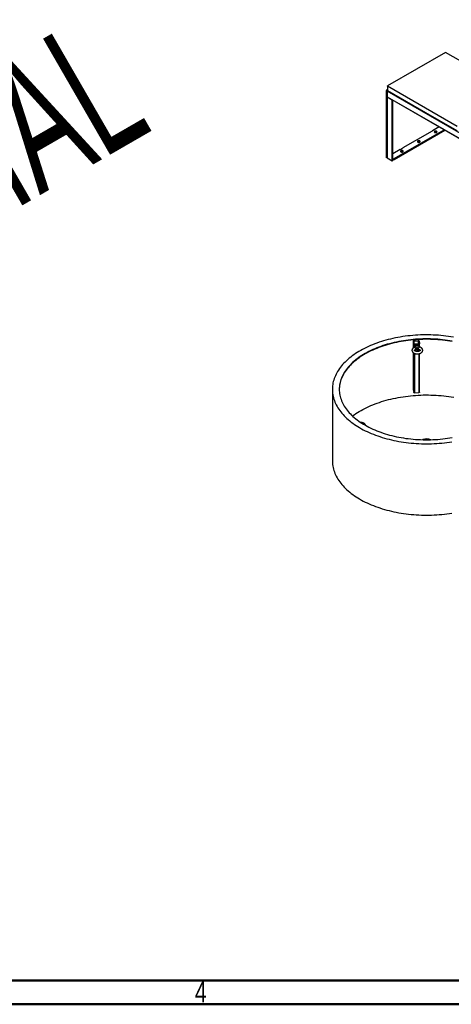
# Model space of a CAD drawing. Header units: millimetres. Extents: x 1 to 419, y 6 to 296.
# Tile 5 of 21: x 206 to 278, y 6 to 171. Entities that reach past the tile are written whole.
import ezdxf

# ---------------------------------------------------------------- set-up
doc = ezdxf.new("R2010")
doc.units = ezdxf.units.MM
doc.layers.add('FORMAT', color=7, linetype='Continuous')
doc.styles.add('SLDTEXTSTYLE0', font='TXT', dxfattribs={"width": 0.605})
doc.styles.add('SLDTEXTSTYLE1', font='TXT', dxfattribs={"width": 0.75})

msp = doc.modelspace()

# ---------------------------------------------------------------- linework, layer by layer
at = {"color": 7, "linetype": 'Continuous', "lineweight": 25}
for p, q in [((277.3025, 165.7672), (267.5797, 160.1544)), ((288.9933, 159.0182), (277.3025, 165.7672)), ((267.4855, 159.2017), (267.344, 159.2834)), ((267.344, 159.2834), (267.344, 148.124)), ((267.5326, 159.5283), (267.4619, 159.4875)), ((267.4619, 159.4875), (267.5326, 159.4467)), ((267.4855, 158.3307), (267.4855, 159.2562)), ((314.4391, 132.1504), (267.4855, 159.2562)), ((267.4855, 159.2017), (267.4855, 148.0423)), ((267.5797, 160.1544), (267.5326, 160.0727)), ((267.5797, 160.1544), (267.5326, 160.1271)), ((267.5326, 160.0727), (267.5326, 160.1271)), ((279.2234, 153.3237), (267.5326, 160.0727)), ((267.5326, 160.0727), (267.5326, 159.365)), ((267.5326, 159.365), (279.2234, 152.6161)), ((267.5326, 159.365), (267.5797, 159.3378)), ((267.5797, 160.1544), (279.2706, 153.4054)), ((279.2706, 152.5888), (267.5797, 159.3378)), ((267.4855, 158.3307), (313.6375, 131.6877)), ((267.4855, 158.2491), (267.5269, 158.273)), ((267.4855, 158.2491), (267.4855, 148.0423)), ((268.3104, 157.7729), (267.4855, 158.2491)), ((267.5062, 158.285), (313.6082, 131.6708)), ((268.3104, 157.7729), (268.3518, 157.7968)), ((268.3104, 147.5661), (268.3104, 157.7729)), ((268.4518, 147.6477), (268.4518, 157.739)), ((268.6875, 147.9471), (277.0507, 152.775)), ((268.6875, 147.7838), (277.1921, 152.6934)), ((274.6331, 152.3319), (270.1548, 149.7466)), ((274.6213, 152.3251), (275.1163, 152.6108)), ((276.2257, 153.2513), (275.1045, 152.604)), ((269.6834, 149.4745), (268.4518, 148.7635)), ((269.6716, 149.4677), (270.1666, 149.7534)), ((267.4855, 148.0423), (267.344, 148.124)), ((267.4855, 148.0423), (268.3104, 147.5661)), ((268.3104, 147.5661), (268.4518, 147.6477)), ((268.6875, 147.9471), (268.6875, 147.7838)), ((271.9847, 117.3581), (272.7133, 117.4061)), ((271.9923, 117.3198), (272.7209, 117.3678)), ((272.7209, 117.3678), (272.7209, 116.8643)), ((272.7947, 117.334), (272.8778, 116.9134)), ((272.7947, 117.334), (272.7947, 116.8691)), ((272.8609, 117.3383), (272.9441, 116.9177)), ((271.8665, 117.2816), (271.8665, 116.1574)), ((271.8674, 117.2729), (271.9505, 116.8523)), ((271.8674, 117.2729), (271.8674, 116.1581)), ((271.9336, 117.2772), (272.0168, 116.8566)), ((271.9505, 116.8523), (271.9505, 116.2158)), ((271.9923, 117.3198), (271.9923, 116.9804)), ((272.0906, 116.8227), (272.8192, 116.8708)), ((272.0981, 116.7845), (272.8267, 116.8325)), ((272.0981, 116.7845), (272.0981, 116.5177)), ((272.0981, 115.8294), (272.0981, 115.7047)), ((272.8267, 116.8325), (272.8267, 116.5657)), ((272.8267, 115.8051), (272.8267, 115.6009)), ((272.8778, 116.9134), (272.8778, 116.9046)), ((272.9449, 116.3931), (272.9449, 116.909)), ((272.9449, 115.6492), (272.9449, 115.8853)), ((272.9596, 116.3112), (272.9572, 116.3333)), ((271.8665, 115.3771), (271.8665, 109.1162)), ((271.8674, 115.3764), (271.8674, 109.1075)), ((271.9505, 115.3182), (271.9505, 108.6868)), ((272.0981, 115.2462), (272.0981, 108.6191)), ((272.8267, 115.1894), (272.8267, 108.6671)), ((272.9449, 108.7436), (272.9449, 115.2191)), ((258.2989, 109.2131), (258.2989, 97.2372)), ((271.8665, 109.1162), (271.8674, 109.1075)), ((271.8674, 109.1075), (271.9505, 108.6868)), ((272.0981, 108.6191), (272.8267, 108.6671)), ((273.4777, 100.7756), (273.4339, 100.7558))]:
    msp.add_line(p, q, dxfattribs=at)
at = {"color": 7, "linetype": 'Continuous', "lineweight": 50}
for p, q in [((410.328, 10), (10, 10)), ((414, 6), (6, 6))]:
    msp.add_line(p, q, dxfattribs=at)
at = {"color": 7, "linetype": 'Continuous', "lineweight": 25, "flags": 128}
for points in [[(275.4699, 152.3387), (275.5107, 152.3199), (275.5578, 152.3068), (275.6087, 152.3001), (275.661, 152.3001), (275.7119, 152.3068), (275.759, 152.3199), (275.7999, 152.3387), (275.8324, 152.3623), (275.8551, 152.3895), (275.8667, 152.4189), (275.8667, 152.449), (275.8551, 152.4784), (275.8324, 152.5056), (275.7999, 152.5292), (275.759, 152.548), (275.7119, 152.5611), (275.661, 152.5678), (275.6087, 152.5678), (275.5578, 152.5611), (275.5107, 152.548), (275.4699, 152.5292), (275.4373, 152.5056), (275.4146, 152.4784), (275.403, 152.449), (275.403, 152.4189), (275.4146, 152.3895), (275.4373, 152.3623), (275.4699, 152.3387)], [(272.6414, 150.7059), (272.6823, 150.6871), (272.7294, 150.674), (272.7803, 150.6673), (272.8326, 150.6673), (272.8835, 150.674), (272.9306, 150.6871), (272.9714, 150.7059), (273.004, 150.7295), (273.0267, 150.7566), (273.0383, 150.7861), (273.0383, 150.8162), (273.0267, 150.8456), (273.004, 150.8728), (272.9714, 150.8964), (272.9306, 150.9152), (272.8835, 150.9283), (272.8326, 150.935), (272.7803, 150.935), (272.7294, 150.9283), (272.6823, 150.9152), (272.6414, 150.8964), (272.6089, 150.8728), (272.5862, 150.8456), (272.5746, 150.8162), (272.5746, 150.7861), (272.5862, 150.7566), (272.6089, 150.7295), (272.6414, 150.7059)], [(269.813, 149.0731), (269.8539, 149.0543), (269.9009, 149.0412), (269.9519, 149.0345), (270.0041, 149.0345), (270.0551, 149.0412), (270.1021, 149.0543), (270.143, 149.0731), (270.1756, 149.0967), (270.1982, 149.1238), (270.2099, 149.1532), (270.2099, 149.1834), (270.1982, 149.2128), (270.1756, 149.24), (270.143, 149.2636), (270.1021, 149.2824), (270.0551, 149.2955), (270.0041, 149.3022), (269.9519, 149.3022), (269.9009, 149.2955), (269.8539, 149.2824), (269.813, 149.2636), (269.7804, 149.24), (269.7578, 149.2128), (269.7461, 149.1834), (269.7461, 149.1532), (269.7578, 149.1238), (269.7804, 149.0967), (269.813, 149.0731)], [(278.6227, 117.9782), (278.2081, 118.0455), (277.7905, 118.1062), (277.3702, 118.1603), (276.9475, 118.2079), (276.5227, 118.2487), (276.0962, 118.2829), (275.6681, 118.3104), (275.239, 118.3312), (274.809, 118.3452), (274.3786, 118.3524), (273.9479, 118.3529), (273.5174, 118.3466), (273.0873, 118.3336), (272.658, 118.3138), (272.2298, 118.2873), (271.8031, 118.2541), (271.378, 118.2142), (270.955, 118.1676), (270.5343, 118.1144), (270.1163, 118.0546), (269.7012, 117.9883), (269.2895, 117.9155), (268.8813, 117.8362), (268.477, 117.7506), (268.0769, 117.6586), (267.6812, 117.5604), (267.2904, 117.4561), (266.9045, 117.3456), (266.5241, 117.2291), (266.1493, 117.1067), (265.7803, 116.9785), (265.4176, 116.8445), (265.0613, 116.7048), (264.7117, 116.5596)], [(278.4209, 117.3099), (278.0223, 117.3768), (277.6206, 117.437), (277.216, 117.4907), (276.809, 117.5378), (276.3999, 117.5782), (275.9889, 117.6119), (275.5764, 117.6389), (275.1628, 117.6591), (274.7484, 117.6725), (274.3335, 117.6792), (273.9184, 117.6791), (273.5034, 117.6722), (273.089, 117.6586), (272.6754, 117.6381), (272.263, 117.611), (271.8521, 117.5771), (271.443, 117.5365), (271.0361, 117.4892), (270.6316, 117.4353), (270.23, 117.3748), (269.8315, 117.3078), (269.4364, 117.2343), (269.045, 117.1544), (268.6578, 117.0681), (268.2749, 116.9755), (267.8968, 116.8767), (267.5236, 116.7718), (267.1557, 116.6608), (266.7934, 116.5438), (266.437, 116.421), (266.0868, 116.2924), (265.7429, 116.1581), (265.4059, 116.0183)], [(278.4209, 117.2419), (278.0223, 117.3087), (277.6206, 117.369), (277.216, 117.4227), (276.809, 117.4698), (276.3999, 117.5102), (275.9889, 117.5438), (275.5764, 117.5708), (275.1628, 117.591), (274.7484, 117.6045), (274.3335, 117.6112), (273.9184, 117.6111), (273.5034, 117.6042), (273.089, 117.5905), (272.6754, 117.5701), (272.263, 117.5429), (271.8521, 117.509), (271.443, 117.4684), (271.0361, 117.4212), (270.6316, 117.3673), (270.23, 117.3068), (269.8315, 117.2398), (269.4364, 117.1663), (269.045, 117.0863), (268.6578, 117), (268.2749, 116.9075), (267.8968, 116.8087), (267.5236, 116.7037), (267.1557, 116.5927), (266.7934, 116.4758), (266.437, 116.353), (266.0868, 116.2244), (265.7429, 116.0901), (265.4059, 115.9503)], [(271.9847, 117.3581), (271.9592, 117.3549), (271.9352, 117.3489), (271.9137, 117.3403), (271.8955, 117.3295), (271.8813, 117.3168), (271.8717, 117.3028), (271.867, 117.288), (271.8674, 117.2729)], [(272.7133, 117.4061), (272.7395, 117.4063), (272.7652, 117.4036), (272.7895, 117.398), (272.8114, 117.3899), (272.8302, 117.3793), (272.845, 117.3669), (272.8554, 117.3531), (272.8609, 117.3383)], [(264.7117, 116.5596), (264.3691, 116.409), (264.0337, 116.2531), (263.7058, 116.0919), (263.3856, 115.9257), (263.0733, 115.7545), (262.7692, 115.5784), (262.4736, 115.3977), (262.1865, 115.2123), (261.9083, 115.0226), (261.6391, 114.8285), (261.3792, 114.6303), (261.1287, 114.428), (260.8879, 114.2219), (260.6568, 114.0122), (260.4357, 113.7988), (260.2247, 113.5821), (260.024, 113.3621), (259.8338, 113.1391), (259.6541, 112.9131), (259.4852, 112.6845), (259.327, 112.4532), (259.1799, 112.2196), (259.0438, 111.9837), (258.9188, 111.7458), (258.8051, 111.506), (258.7028, 111.2645), (258.6119, 111.0215), (258.5324, 110.7772), (258.4645, 110.5317), (258.4082, 110.2852), (258.3635, 110.0379), (258.3305, 109.79), (258.3091, 109.5417), (258.2995, 109.2932), (258.3016, 109.0446), (258.3154, 108.7961), (258.3409, 108.5479), (258.3781, 108.3002), (258.4269, 108.0532), (258.4873, 107.8071), (258.5594, 107.562), (258.6429, 107.3181), (258.7379, 107.0756), (258.8443, 106.8347), (258.962, 106.5955), (259.091, 106.3583), (259.231, 106.1232), (259.3821, 105.8904), (259.5441, 105.6601), (259.7169, 105.4324), (259.9003, 105.2074), (260.0943, 104.9855), (260.2986, 104.7666), (260.5132, 104.5511), (260.7379, 104.339), (260.9725, 104.1305), (261.2168, 103.9258), (261.4707, 103.725), (261.7339, 103.5282), (262.0063, 103.3356), (262.2877, 103.1474), (262.5778, 102.9637), (262.8765, 102.7846), (263.1835, 102.6103), (263.4987, 102.4408), (263.8216, 102.2764), (264.1523, 102.1171), (264.4902, 101.963), (264.8354, 101.8143), (265.1874, 101.6711), (265.546, 101.5334), (265.911, 101.4015), (266.282, 101.2753), (266.6589, 101.155), (267.0413, 101.0406), (267.4289, 100.9323), (267.8215, 100.8301), (268.2188, 100.7341), (268.6204, 100.6444), (269.0261, 100.5611), (269.4356, 100.4841), (269.8486, 100.4136), (270.2647, 100.3496), (270.6837, 100.2922), (271.1053, 100.2413), (271.5291, 100.1971), (271.9548, 100.1596), (272.3821, 100.1287), (272.8107, 100.1046), (273.2403, 100.0872), (273.6706, 100.0766), (274.1012, 100.0728), (274.5318, 100.0756), (274.9622, 100.0853), (275.3919, 100.1017), (275.8207, 100.1249), (276.2482, 100.1547), (276.6742, 100.1913), (277.0982, 100.2345), (277.5201, 100.2844), (277.9395, 100.3409), (278.3561, 100.404)], [(265.4059, 116.0183), (265.0758, 115.873), (264.7529, 115.7224), (264.4376, 115.5666), (264.13, 115.4056), (263.8305, 115.2398), (263.5392, 115.0691), (263.2563, 114.8937), (262.9822, 114.7137), (262.7171, 114.5294), (262.461, 114.3407), (262.2144, 114.148), (261.9772, 113.9513), (261.7498, 113.7509), (261.5323, 113.5468), (261.3249, 113.3392), (261.1278, 113.1283), (260.9411, 112.9143), (260.7649, 112.6973), (260.5995, 112.4776), (260.4449, 112.2552), (260.3013, 112.0303), (260.1687, 111.8033), (260.0473, 111.5741), (259.9372, 111.3431), (259.8385, 111.1103), (259.7512, 110.876), (259.6755, 110.6404), (259.6113, 110.4037), (259.5587, 110.166), (259.5179, 109.9275), (259.4887, 109.6885), (259.4713, 109.4491), (259.4656, 109.2095), (259.4716, 108.9699), (259.4894, 108.7305), (259.5189, 108.4914), (259.5602, 108.253), (259.6131, 108.0153), (259.6776, 107.7786), (259.7537, 107.5431), (259.8413, 107.3088), (259.9404, 107.0761), (260.0508, 106.8451), (260.1726, 106.616), (260.3055, 106.389), (260.4494, 106.1643), (260.6044, 105.942), (260.7701, 105.7223), (260.9466, 105.5054), (261.1336, 105.2915), (261.3311, 105.0807), (261.5388, 104.8732), (261.7566, 104.6692), (261.9843, 104.4689), (262.2217, 104.2723), (262.4687, 104.0797), (262.725, 103.8912), (262.9904, 103.707), (263.2648, 103.5272), (263.5479, 103.3519), (263.8395, 103.1814), (264.1393, 103.0156), (264.4471, 102.8549), (264.7626, 102.6992), (265.0857, 102.5487), (265.416, 102.4036), (265.7533, 102.2639), (266.0973, 102.1298), (266.4478, 102.0014), (266.8044, 101.8788), (267.1668, 101.762), (267.5349, 101.6512), (267.9082, 101.5464), (268.2865, 101.4478), (268.6695, 101.3554), (269.0569, 101.2693), (269.4483, 101.1896), (269.8435, 101.1163), (270.2421, 101.0495), (270.6439, 100.9892), (271.0484, 100.9355), (271.4554, 100.8884), (271.8646, 100.848), (272.2756, 100.8144), (272.688, 100.7874), (273.1016, 100.7672), (273.5161, 100.7537), (273.931, 100.747), (274.3461, 100.7471), (274.761, 100.754), (275.1754, 100.7677), (275.589, 100.7881), (276.0014, 100.8153), (276.4123, 100.8492), (276.8214, 100.8898), (277.2284, 100.937), (277.6328, 100.9909), (278.0345, 101.0514), (278.433, 101.1184)], [(265.4059, 115.9503), (265.0758, 115.805), (264.7529, 115.6544), (264.4376, 115.4985), (264.13, 115.3376), (263.8305, 115.1717), (263.5392, 115.001), (263.2563, 114.8256), (262.9822, 114.6457), (262.7171, 114.4613), (262.461, 114.2727), (262.2144, 114.08), (261.9772, 113.8833), (261.7498, 113.6828), (261.5323, 113.4787), (261.3249, 113.2712), (261.1278, 113.0603), (260.9411, 112.8463), (260.7649, 112.6293), (260.5995, 112.4095), (260.4449, 112.1871), (260.3013, 111.9623), (260.1687, 111.7352), (260.0473, 111.5061), (259.9372, 111.275), (259.8385, 111.0423), (259.7512, 110.808), (259.6755, 110.5724), (259.6113, 110.3356), (259.5587, 110.098), (259.5179, 109.8595), (259.4887, 109.6205), (259.4713, 109.381), (259.4657, 109.1791)], [(271.9923, 117.3198), (271.9795, 117.3182), (271.9675, 117.3153), (271.9568, 117.311), (271.9477, 117.3055), (271.9406, 117.2992), (271.9357, 117.2922), (271.9334, 117.2848), (271.9336, 117.2772)], [(272.0981, 116.7845), (272.072, 116.7843), (272.0463, 116.787), (272.022, 116.7925), (272, 116.8007), (271.9812, 116.8112), (271.9664, 116.8237), (271.956, 116.8375), (271.9505, 116.8523)], [(272.4624, 116.6724), (272.3866, 116.6626), (272.3125, 116.6435), (272.242, 116.6155), (272.1766, 116.5793), (272.1179, 116.5356), (272.0673, 116.4856), (272.026, 116.4304), (271.9949, 116.3713), (271.9747, 116.3097), (271.966, 116.2471), (271.9657, 116.2263)], [(272.9375, 116.2649), (272.8993, 116.3187), (272.8505, 116.366), (272.7924, 116.4054), (272.7265, 116.436), (272.6545, 116.4569), (272.5784, 116.4675), (272.5002, 116.4676), (272.422, 116.4572), (272.3459, 116.4366), (272.274, 116.4062), (272.208, 116.3669), (272.1499, 116.3198), (272.1011, 116.2661), (272.0629, 116.2073)], [(272.0977, 115.8312), (272.1011, 115.8272), (272.1499, 115.7799), (272.208, 115.7405), (272.274, 115.7099), (272.3459, 115.689), (272.422, 115.6784), (272.5002, 115.6783), (272.5784, 115.6887), (272.6545, 115.7094), (272.7265, 115.7397), (272.7924, 115.779), (272.8505, 115.8261), (272.8993, 115.8798), (272.9143, 115.9004)], [(272.679, 116.0475), (272.6731, 116.0836), (272.656, 116.1165), (272.6287, 116.1439), (272.5932, 116.1639), (272.5519, 116.1753), (272.5075, 116.1772), (272.4631, 116.1694), (272.4217, 116.1526), (272.3862, 116.1279), (272.359, 116.0969), (272.3418, 116.0618), (272.336, 116.0249)], [(272.336, 116.0249), (272.3418, 115.9888), (272.359, 115.956), (272.3862, 115.9286), (272.4217, 115.9085), (272.4631, 115.8972), (272.5075, 115.8953), (272.5519, 115.903), (272.5932, 115.9198), (272.6287, 115.9445), (272.656, 115.9755), (272.6731, 116.0107), (272.679, 116.0475)], [(272.9572, 116.3333), (272.9501, 116.374), (272.9299, 116.433), (272.8988, 116.4879), (272.8575, 116.5377), (272.8069, 116.581), (272.7482, 116.6169), (272.6828, 116.6446), (272.6123, 116.6633), (272.5382, 116.6726), (272.4624, 116.6724)], [(272.8778, 116.9134), (272.878, 116.9058), (272.8757, 116.8984), (272.8709, 116.8914), (272.8638, 116.885), (272.8547, 116.8796), (272.8439, 116.8753), (272.8319, 116.8723), (272.8192, 116.8708)], [(272.9441, 116.9177), (272.9445, 116.9026), (272.9398, 116.8878), (272.9301, 116.8738), (272.916, 116.8611), (272.8978, 116.8503), (272.8763, 116.8417), (272.8523, 116.8357), (272.8267, 116.8325)], [(261.6774, 104.7419), (261.6935, 104.7538), (261.962, 104.9479), (262.2396, 105.1376), (262.5261, 105.3229), (262.8213, 105.5036), (263.1249, 105.6796), (263.4367, 105.8508), (263.7565, 106.0169), (264.084, 106.178), (264.419, 106.3338), (264.7613, 106.4843), (265.1106, 106.6294), (265.4666, 106.7688), (265.829, 106.9026), (266.1977, 107.0307), (266.5723, 107.1529), (266.9525, 107.2691), (267.3381, 107.3793), (267.7288, 107.4834), (268.1242, 107.5812), (268.5241, 107.6728), (268.9282, 107.7581), (269.3362, 107.837), (269.7478, 107.9094), (270.1626, 107.9752), (270.5804, 108.0345), (271.0009, 108.0872), (271.4237, 108.1333), (271.8485, 108.1727), (272.275, 108.2053), (272.7029, 108.2312), (273.1319, 108.2504), (273.5616, 108.2628), (273.9917, 108.2684), (274.422, 108.2672), (274.852, 108.2593), (275.2815, 108.2445), (275.7101, 108.223), (276.1376, 108.1948), (276.5635, 108.1598), (276.9877, 108.1181), (277.4097, 108.0697), (277.8292, 108.0147), (278.2461, 107.9531), (278.6598, 107.885)], [(272.0981, 108.6191), (272.072, 108.6189), (272.0463, 108.6216), (272.022, 108.6271), (272, 108.6353), (271.9812, 108.6458), (271.9664, 108.6582), (271.956, 108.6721), (271.9505, 108.6868)], [(272.9449, 108.7436), (272.9445, 108.7372), (272.9398, 108.7224), (272.9301, 108.7084), (272.916, 108.6957), (272.8978, 108.6848), (272.8763, 108.6763), (272.8523, 108.6703), (272.8267, 108.6671)], [(258.2989, 97.2372), (258.3016, 97.0686), (258.3154, 96.8202), (258.3409, 96.572), (258.3781, 96.3243), (258.4269, 96.0773), (258.4873, 95.8311), (258.5594, 95.586), (258.6429, 95.3422), (258.7379, 95.0997), (258.8443, 94.8588), (258.962, 94.6196), (259.091, 94.3824), (259.231, 94.1473), (259.3821, 93.9145), (259.5441, 93.6842), (259.7169, 93.4564), (259.9003, 93.2315), (260.0943, 93.0095), (260.2986, 92.7907), (260.5132, 92.5752), (260.7379, 92.3631), (260.9725, 92.1546), (261.2168, 91.9498), (261.4707, 91.749), (261.7339, 91.5523), (262.0063, 91.3597), (262.2877, 91.1715), (262.5778, 90.9878), (262.8765, 90.8087), (263.1835, 90.6343), (263.4987, 90.4649), (263.8216, 90.3004), (264.1523, 90.1411), (264.4902, 89.9871), (264.8354, 89.8384), (265.1874, 89.6951), (265.546, 89.5575), (265.911, 89.4255), (266.282, 89.2993), (266.6589, 89.179), (267.0413, 89.0647), (267.4289, 88.9564), (267.8215, 88.8542), (268.2188, 88.7582), (268.6204, 88.6685), (269.0261, 88.5851), (269.4356, 88.5082), (269.8486, 88.4377), (270.2647, 88.3737), (270.6837, 88.3162), (271.1053, 88.2654), (271.5291, 88.2212), (271.9548, 88.1836), (272.3821, 88.1528), (272.8107, 88.1287), (273.2403, 88.1113), (273.6706, 88.1007), (274.1012, 88.0968), (274.5318, 88.0997), (274.9622, 88.1094), (275.3919, 88.1258), (275.8207, 88.1489), (276.2482, 88.1788), (276.6742, 88.2154), (277.0982, 88.2586), (277.5201, 88.3085), (277.9395, 88.365), (278.3561, 88.428)]]:
    msp.add_lwpolyline(points, dxfattribs=at)
at = {"color": 7, "linetype": 'Continuous', "lineweight": 25}
for centre, radius, start, end in [((267.5999, 159.2717), 0.2561, 122.605478, 177.394522), ((267.6427, 159.2478), 0.1574, 132.825657, 176.961522), ((267.5345, 158.3253), 0.0493, 173.701152, 234.986667), ((275.6349, 152.0683), 0.3393, 56.840697, 123.159303), ((272.8064, 150.4355), 0.3393, 56.840697, 123.159303), ((269.978, 148.8026), 0.3393, 56.840697, 123.159303), ((268.4614, 148.3716), 0.481, 268.855903, 298.040239), ((268.4614, 148.2083), 0.481, 268.855903, 298.040239), ((272.7353, 117.3018), 0.0675, 28.39407, 102.294541), ((272.0762, 116.8887), 0.0675, 208.39407, 282.294541), ((274.1307, 99.1586), 1.7439, 66.338826, 111.988639), ((274.1322, 99.221), 1.6226, 70.647093, 109.352907)]:
    msp.add_arc(centre, radius, start, end, dxfattribs=at)
for points, knots in [([(272.0159, 116.2521), (272.01, 116.2494), (271.9765, 116.2342), (271.9215, 116.2), (271.8524, 116.1492), (271.7926, 116.0918), (271.7445, 116.0315), (271.7069, 115.9678), (271.68, 115.902), (271.6638, 115.8327), (271.6589, 115.7636), (271.6648, 115.6958), (271.681, 115.63), (271.7068, 115.5668), (271.7421, 115.5066), (271.7866, 115.4495), (271.8402, 115.3959), (271.9028, 115.3465), (271.9739, 115.3019), (272.0523, 115.2627), (272.1368, 115.2296), (272.2262, 115.2029), (272.3192, 115.1828), (272.4147, 115.1694), (272.5117, 115.1627), (272.6091, 115.1627), (272.7061, 115.1694), (272.8016, 115.1827), (272.8947, 115.2028), (272.9845, 115.2296), (273.0699, 115.263), (273.1501, 115.3032), (273.2238, 115.3501), (273.2898, 115.4034), (273.3445, 115.4605), (273.3895, 115.5219), (273.424, 115.5863), (273.448, 115.6551), (273.4604, 115.7245), (273.4617, 115.7932), (273.4523, 115.8605), (273.4329, 115.9254), (273.4039, 115.9877), (273.3655, 116.0469), (273.318, 116.1029), (273.2613, 116.1551), (273.1958, 116.203), (273.1223, 116.246), (273.0413, 116.2827), (272.9821, 116.3057), (272.9491, 116.3145), (272.9464, 116.3152)], [0, 0, 0, 0, 0.00478795, 0.02748222, 0.0502508, 0.0728648, 0.09504294, 0.11431452, 0.1350529, 0.15510935, 0.17460887, 0.1937831, 0.21284026, 0.2320006, 0.25150167, 0.27153606, 0.29221509, 0.31353149, 0.33535366, 0.35747786, 0.37969878, 0.40187705, 0.4239745, 0.4459937, 0.46795888, 0.4899047, 0.51187063, 0.53388479, 0.55598977, 0.57822668, 0.60062964, 0.62321375, 0.64595216, 0.6686974, 0.69119962, 0.71092686, 0.73219288, 0.75272501, 0.77257378, 0.79193799, 0.81105954, 0.83012299, 0.84937186, 0.86903202, 0.88927357, 0.91017183, 0.93167615, 0.95362245, 0.97580175, 0.99801622, 1, 1, 1, 1]), ([(272.0629, 116.2073), (272.0581, 116.2212), (272.0492, 116.2467), (272.0299, 116.2595), (272.0198, 116.2525), (272.0167, 116.2503)], [0, 0, 0, 0, 0.450732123, 0.831194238, 1, 1, 1, 1]), ([(272.7897, 115.9438), (272.8088, 115.9387), (272.8489, 115.928), (272.9028, 115.907), (272.951, 115.8833), (272.9904, 115.8583), (273.0205, 115.8337), (273.0413, 115.8111), (273.0537, 115.7922), (273.0595, 115.7781), (273.061, 115.7682), (273.0606, 115.7603), (273.056, 115.7465), (273.0459, 115.7292), (273.028, 115.7079), (273.0012, 115.6839), (272.9646, 115.6588), (272.9195, 115.6347), (272.8666, 115.6126), (272.8068, 115.5936), (272.7411, 115.5786), (272.6712, 115.5682), (272.5986, 115.5628), (272.5249, 115.5627), (272.4519, 115.568), (272.3814, 115.5784), (272.3151, 115.5935), (272.2545, 115.6127), (272.201, 115.635), (272.1558, 115.6594), (272.1196, 115.6844), (272.0927, 115.7085), (272.0749, 115.73), (272.0651, 115.7473), (272.061, 115.7598), (272.0604, 115.768), (272.0615, 115.777), (272.0674, 115.7916), (272.0797, 115.8106), (272.1006, 115.8334), (272.1313, 115.8586), (272.1711, 115.8833), (272.2051, 115.9013), (272.2275, 115.9096), (272.2316, 115.9111)], [0, 0, 0, 0, 0.02173479, 0.04558757, 0.06910939, 0.09229703, 0.11523054, 0.13814187, 0.16134162, 0.1856282, 0.21272692, 0.24783486, 0.27282193, 0.29594145, 0.31800802, 0.34136467, 0.36446381, 0.38764189, 0.41107426, 0.43481973, 0.45885946, 0.48313833, 0.50758533, 0.53212349, 0.55667411, 0.5811327, 0.60542154, 0.62946779, 0.65321021, 0.67661412, 0.69969929, 0.72258844, 0.74553949, 0.76899329, 0.79397282, 0.82285817, 0.85389944, 0.87844804, 0.90119462, 0.9252814, 0.94849889, 0.97161577, 0.99486414, 1, 1, 1, 1]), ([(272.336, 116.0249), (272.3359, 116.0285), (272.3353, 116.0441), (272.3249, 116.076), (272.289, 116.1221), (272.2176, 116.1704), (272.1359, 116.1994), (272.0794, 116.2055), (272.0629, 116.2073)], [0, 0, 0, 0, 0.03512804, 0.15466768, 0.307611, 0.53937355, 0.86573087, 1, 1, 1, 1]), ([(272.231, 115.9124), (272.2437, 115.9177), (272.2736, 115.9302), (272.3092, 115.9578), (272.3325, 115.9913), (272.335, 116.0148), (272.336, 116.0249)], [0, 0, 0, 0, 0.23089746, 0.54595828, 0.80551505, 1, 1, 1, 1]), ([(272.9375, 116.2649), (272.9054, 116.2559), (272.8543, 116.2415), (272.7895, 116.2045), (272.7412, 116.1676), (272.7036, 116.125), (272.6822, 116.0825), (272.6799, 116.058), (272.679, 116.0475)], [0, 0, 0, 0, 0.27285885, 0.43397038, 0.60023015, 0.76399481, 0.89890916, 1, 1, 1, 1]), ([(272.679, 116.0475), (272.6791, 116.044), (272.6796, 116.0286), (272.6891, 116.0008), (272.7231, 115.9684), (272.7594, 115.948), (272.7875, 115.9453), (272.7899, 115.9451)], [0, 0, 0, 0, 0.06257679, 0.27552365, 0.54797554, 0.96083532, 1, 1, 1, 1]), ([(272.9458, 116.3134), (272.9446, 116.3144), (272.94, 116.3184), (272.9345, 116.303), (272.9364, 116.2782), (272.9375, 116.2649)], [0, 0, 0, 0, 0.1323986, 0.53697404, 1, 1, 1, 1]), ([(263.8793, 103.1629), (263.8762, 103.1761), (263.8679, 103.2111), (263.8433, 103.2655), (263.8074, 103.3254), (263.7617, 103.3821), (263.707, 103.4352), (263.6434, 103.4841), (263.5714, 103.5282), (263.4922, 103.5666), (263.407, 103.599), (263.3172, 103.625), (263.2238, 103.644), (263.1401, 103.6558), (263.0873, 103.6585), (263.067, 103.6595)], [0, 0, 0, 0, 0.04424913, 0.11841601, 0.19399813, 0.27171118, 0.35193839, 0.43459272, 0.51911829, 0.60471621, 0.69059951, 0.77628959, 0.86166202, 0.94673971, 1, 1, 1, 1])]:
    msp.add_open_spline(points, degree=3, knots=knots, dxfattribs=at)

# ---------------------------------------------------------------- texts
at = {"color": 7, "linetype": 'Continuous', "lineweight": 0, "insert": (236.2148, 9.826), "char_height": 3.5, "attachment_point": 2, "style": 'SLDTEXTSTYLE1'}
msp.add_mtext('4', dxfattribs=at)
at = {"layer": 'FORMAT', "insert": (110.418, 110.7125), "char_height": 22.48958, "attachment_point": 1, "rotation": 30, "style": 'SLDTEXTSTYLE0'}
msp.add_mtext('COMMERCIAL', dxfattribs=at)

doc.saveas('drawing.dxf')
